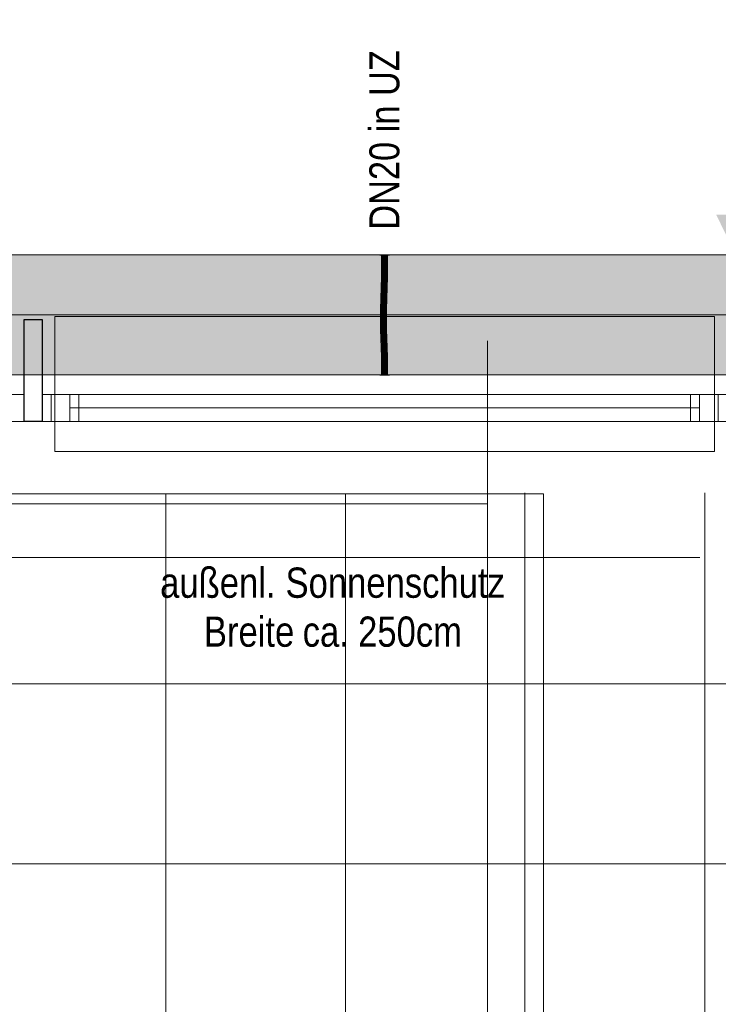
# Model space of a CAD drawing. Extents: x -1920 to 300, y 62 to 656.
# Tile 22 of 60: x -1714 to -1691, y 218 to 250. Entities that reach past the tile are written whole.
import ezdxf
from ezdxf.lldxf.tags import DXFTag

# ---------------------------------------------------------------- set-up
doc = ezdxf.new("R2010")
doc.units = 0
doc.layers.get('0').update_dxf_attribs({"lineweight": 35})
for name, color, linetype, lineweight, true_color in [('00_Beschriftung UZ', 3, 'Continuous', 13, 0x00ff00), ('30 -33 Aussenwände- 7 Fassade_ Elemente', 7, 'Continuous', 9, 0x00aacc), ('30 -35 Decken- 1 Konstruktion-Träger- Stahlbeton', 7, 'grob-A06G9HJG8I', 13, 0x33aa00), ('70 -72 Beschriftung- 1 Beschriftung allgemein', 7, 'Continuous', 9, 0xff6633), ('E_Leerrohr 20', 7, 'Continuous', 13, 0xcc0099), ('E_Leerrohr 20-Shading', 7, 'Continuous', 13, 0xcc0099)]:
    doc.layers.add(name, color=color, linetype=linetype, lineweight=lineweight, true_color=true_color)
for name, color, linetype, lineweight in [('60- 61 allgemeine Ausstattung- 4 Terrassen', 7, 'Continuous', 9), ('70 -71 Achsen- 1 Gebäudeachsen', 7, 'STRICHPUNKT2-A06G9HJF8I', 18), ('Detailelementbeschriftung', 7, 'Continuous', 9), ('Keine-1', 7, 'Continuous', 15)]:
    doc.layers.add(name, color=color, linetype=linetype, lineweight=lineweight)
doc.layers.add('iwb_Schraffur_Unterzug', color=7, linetype='Continuous', lineweight=5, true_color=0xffffcc, plot=False)
doc.styles.get("Standard").update_dxf_attribs({"font": 'ARIALN.TTF'})
tags = doc.linetypes.add('grob-A06G9HJG8I', pattern=[14, 3, -8, 3]).pattern_tags.tags
tags[8:9] = [DXFTag(74, 4), DXFTag(75, 0), DXFTag(340, '0'), DXFTag(46, 0.0), DXFTag(50, 0.0), DXFTag(44, 0.0), DXFTag(45, 0.0)]
tags[6:7] = [DXFTag(74, 4), DXFTag(75, 0), DXFTag(340, '0'), DXFTag(46, 0.0), DXFTag(50, 0.0), DXFTag(44, 0.0), DXFTag(45, 0.0)]
tags[4:5] = [DXFTag(74, 4), DXFTag(75, 0), DXFTag(340, '0'), DXFTag(46, 0.0), DXFTag(50, 0.0), DXFTag(44, 0.0), DXFTag(45, 0.0)]
tags = doc.linetypes.add('STRICHPUNKT2', pattern=[12.7, 6.35, -3.175, 0, -3.175]).pattern_tags.tags
tags[10:11] = [DXFTag(74, 4), DXFTag(75, 0), DXFTag(340, '0'), DXFTag(46, 0.0), DXFTag(50, 0.0), DXFTag(44, 0.0), DXFTag(45, 0.0)]
tags[8:9] = [DXFTag(74, 4), DXFTag(75, 0), DXFTag(340, '0'), DXFTag(46, 0.0), DXFTag(50, 0.0), DXFTag(44, 0.0), DXFTag(45, 0.0)]
tags[6:7] = [DXFTag(74, 4), DXFTag(75, 0), DXFTag(340, '0'), DXFTag(46, 0.0), DXFTag(50, 0.0), DXFTag(44, 0.0), DXFTag(45, 0.0)]
tags[4:5] = [DXFTag(74, 4), DXFTag(75, 0), DXFTag(340, '0'), DXFTag(46, 0.0), DXFTag(50, 0.0), DXFTag(44, 0.0), DXFTag(45, 0.0)]
tags = doc.linetypes.add('STRICHPUNKT2-A06G9HJF8I', pattern=[12.7, 6.35, -3.175, 0, -3.175]).pattern_tags.tags
tags[10:11] = [DXFTag(74, 4), DXFTag(75, 0), DXFTag(340, '0'), DXFTag(46, 0.0), DXFTag(50, 0.0), DXFTag(44, 0.0), DXFTag(45, 0.0)]
tags[8:9] = [DXFTag(74, 4), DXFTag(75, 0), DXFTag(340, '0'), DXFTag(46, 0.0), DXFTag(50, 0.0), DXFTag(44, 0.0), DXFTag(45, 0.0)]
tags[6:7] = [DXFTag(74, 4), DXFTag(75, 0), DXFTag(340, '0'), DXFTag(46, 0.0), DXFTag(50, 0.0), DXFTag(44, 0.0), DXFTag(45, 0.0)]
tags[4:5] = [DXFTag(74, 4), DXFTag(75, 0), DXFTag(340, '0'), DXFTag(46, 0.0), DXFTag(50, 0.0), DXFTag(44, 0.0), DXFTag(45, 0.0)]

# ---------------------------------------------------------------- blocks, each defined once
blk = doc.blocks.new('Shading-A06G9H3L8I', base_point=(-1701.761, 241.185))
at = {"layer": 'E_Leerrohr 20-Shading', "color": 223, "true_color": 0xc67fb4}
for points in [[(-1701.901, 242.636), (-1701.931, 242.636), (-1701.904, 242.275), (-1701.934, 242.276)], [(-1701.731, 242.636), (-1701.76, 242.636), (-1701.734, 242.273), (-1701.763, 242.273)], [(-1701.904, 242.275), (-1701.934, 242.276), (-1701.913, 241.913), (-1701.941, 241.914)], [(-1701.912, 241.913), (-1701.904, 242.275), (-1701.913, 241.913)], [(-1701.736, 242.273), (-1701.763, 242.273), (-1701.749, 241.909), (-1701.771, 241.91)], [(-1701.741, 241.909), (-1701.734, 242.273), (-1701.749, 241.909), (-1701.736, 242.273)], [(-1701.913, 241.913), (-1701.941, 241.914), (-1701.924, 241.551), (-1701.951, 241.552)], [(-1701.922, 241.551), (-1701.912, 241.913), (-1701.924, 241.551), (-1701.913, 241.913)], [(-1701.761, 241.91), (-1701.771, 241.91), (-1701.774, 241.547), (-1701.781, 241.547)], [(-1701.766, 241.547), (-1701.749, 241.909), (-1701.774, 241.547), (-1701.761, 241.91)], [(-1701.751, 241.547), (-1701.741, 241.909), (-1701.766, 241.547), (-1701.749, 241.909)], [(-1701.924, 241.551), (-1701.951, 241.552), (-1701.935, 241.188), (-1701.961, 241.189)], [(-1701.933, 241.254), (-1701.926, 241.406), (-1701.924, 241.551), (-1701.922, 241.551)], [(-1701.935, 241.188), (-1701.932, 241.188), (-1701.933, 241.254), (-1701.925, 241.438)], [(-1701.774, 241.547), (-1701.781, 241.547), (-1701.786, 241.185), (-1701.79, 241.185)], [(-1701.782, 241.185), (-1701.766, 241.547), (-1701.786, 241.185), (-1701.774, 241.547)], [(-1701.761, 241.185), (-1701.751, 241.547), (-1701.782, 241.185), (-1701.766, 241.547)], [(-1701.936, 241.189), (-1701.961, 241.189), (-1701.948, 240.825), (-1701.968, 240.826)], [(-1701.943, 240.825), (-1701.935, 241.188), (-1701.948, 240.825), (-1701.936, 241.189)], [(-1701.938, 240.825), (-1701.932, 241.188), (-1701.943, 240.825), (-1701.935, 241.188)], [(-1701.796, 240.824), (-1701.786, 241.185), (-1701.797, 240.824), (-1701.789, 241.185)], [(-1701.789, 241.185), (-1701.79, 241.185), (-1701.797, 240.824)], [(-1701.794, 240.824), (-1701.782, 241.185), (-1701.796, 240.824), (-1701.786, 241.185)], [(-1701.794, 240.824), (-1701.793, 240.824), (-1701.788, 240.988)], [(-1701.793, 240.824), (-1701.782, 241.185), (-1701.788, 240.988)], [(-1701.793, 240.824), (-1701.768, 240.823), (-1701.782, 241.185), (-1701.761, 241.185)], [(-1701.95, 240.462), (-1701.949, 240.645), (-1701.969, 240.462), (-1701.968, 240.645)], [(-1701.949, 240.645), (-1701.948, 240.825), (-1701.968, 240.645), (-1701.968, 240.826)], [(-1701.944, 240.462), (-1701.943, 240.825), (-1701.95, 240.462), (-1701.948, 240.825)], [(-1701.94, 240.462), (-1701.938, 240.825), (-1701.944, 240.462), (-1701.943, 240.825)], [(-1701.798, 240.642), (-1701.797, 240.642), (-1701.797, 240.824), (-1701.796, 240.824)], [(-1701.796, 240.462), (-1701.795, 240.642), (-1701.798, 240.462), (-1701.798, 240.642)], [(-1701.797, 240.642), (-1701.795, 240.642), (-1701.796, 240.824), (-1701.794, 240.824)], [(-1701.796, 240.462), (-1701.769, 240.462), (-1701.795, 240.642), (-1701.768, 240.642)], [(-1701.795, 240.642), (-1701.768, 240.642), (-1701.793, 240.824), (-1701.768, 240.823)], [(-1701.795, 240.642), (-1701.793, 240.824), (-1701.795, 240.679)], [(-1701.793, 240.824), (-1701.794, 240.824), (-1701.795, 240.679)], [(-1701.95, 240.462), (-1701.969, 240.462), (-1701.944, 240.156), (-1701.965, 240.156)], [(-1701.939, 240.156), (-1701.944, 240.462), (-1701.944, 240.156), (-1701.95, 240.462)], [(-1701.936, 240.157), (-1701.94, 240.462), (-1701.939, 240.156), (-1701.944, 240.462)], [(-1701.796, 240.462), (-1701.798, 240.462), (-1701.79, 240.159), (-1701.795, 240.159)], [(-1701.765, 240.16), (-1701.769, 240.462), (-1701.79, 240.159), (-1701.796, 240.462)], [(-1701.944, 240.156), (-1701.965, 240.156), (-1701.931, 239.852), (-1701.958, 239.851)], [(-1701.929, 239.852), (-1701.939, 240.156), (-1701.931, 239.852), (-1701.944, 240.156)], [(-1701.928, 239.852), (-1701.936, 240.157), (-1701.929, 239.852), (-1701.939, 240.156)], [(-1701.79, 240.159), (-1701.795, 240.159), (-1701.777, 239.856), (-1701.787, 239.856)], [(-1701.758, 239.856), (-1701.765, 240.16), (-1701.777, 239.856), (-1701.79, 240.159)], [(-1701.931, 239.852), (-1701.958, 239.851), (-1701.927, 239.767), (-1701.947, 239.767)], [(-1701.947, 239.767), (-1701.958, 239.851), (-1701.955, 239.767)], [(-1701.949, 239.546), (-1701.919, 239.547), (-1701.955, 239.767), (-1701.947, 239.767)], [(-1701.947, 239.767), (-1701.919, 239.547), (-1701.927, 239.767), (-1701.925, 239.732)], [(-1701.925, 239.732), (-1701.926, 239.767), (-1701.931, 239.852), (-1701.929, 239.852)], [(-1701.926, 239.767), (-1701.928, 239.852), (-1701.929, 239.852)], [(-1701.785, 239.768), (-1701.773, 239.768), (-1701.787, 239.856), (-1701.777, 239.856)], [(-1701.778, 239.551), (-1701.762, 239.552), (-1701.785, 239.768), (-1701.773, 239.768)], [(-1701.773, 239.768), (-1701.755, 239.769), (-1701.777, 239.856), (-1701.758, 239.856)], [(-1701.762, 239.552), (-1701.749, 239.552), (-1701.773, 239.768), (-1701.755, 239.769)], [(-1701.919, 239.547), (-1701.949, 239.546), (-1701.911, 239.243), (-1701.94, 239.243)], [(-1701.762, 239.552), (-1701.778, 239.551), (-1701.747, 239.247), (-1701.769, 239.247)], [(-1701.74, 239.248), (-1701.749, 239.552), (-1701.747, 239.247), (-1701.762, 239.552)], [(-1701.911, 239.243), (-1701.94, 239.243), (-1701.905, 238.94), (-1701.933, 238.939)], [(-1701.905, 238.94), (-1701.933, 238.939), (-1701.903, 238.636), (-1701.931, 238.636)], [(-1701.904, 238.94), (-1701.911, 239.243), (-1701.905, 238.94), (-1701.911, 239.243)], [(-1701.903, 238.636), (-1701.902, 238.636), (-1701.905, 238.94), (-1701.904, 238.94)], [(-1701.902, 238.636), (-1701.901, 238.636), (-1701.904, 238.94)], [(-1701.747, 239.247), (-1701.769, 239.247), (-1701.735, 238.942), (-1701.763, 238.942)], [(-1701.731, 238.636), (-1701.735, 238.942), (-1701.76, 238.636), (-1701.763, 238.942)], [(-1701.733, 238.942), (-1701.74, 239.248), (-1701.735, 238.942), (-1701.747, 239.247)], [(-1701.731, 238.636), (-1701.733, 238.942), (-1701.735, 238.942)]]:
    blk.add_solid(points, dxfattribs=at)
at = {"layer": 'E_Leerrohr 20-Shading', "color": 231, "true_color": 0xe17fc9}
for points in [[(-1701.831, 242.636), (-1701.901, 242.636), (-1701.834, 242.274), (-1701.904, 242.275)], [(-1701.831, 242.636), (-1701.834, 242.274), (-1701.832, 242.274)], [(-1701.832, 242.274), (-1701.828, 242.274), (-1701.831, 242.636)], [(-1701.828, 242.274), (-1701.763, 242.273), (-1701.831, 242.636), (-1701.76, 242.636)], [(-1701.834, 242.274), (-1701.904, 242.275), (-1701.841, 241.912), (-1701.912, 241.913)], [(-1701.834, 242.274), (-1701.841, 241.912), (-1701.839, 241.912)], [(-1701.839, 241.912), (-1701.834, 241.911), (-1701.834, 242.274), (-1701.832, 242.274)], [(-1701.832, 242.274), (-1701.834, 241.911), (-1701.828, 242.274), (-1701.823, 241.911)], [(-1701.823, 241.911), (-1701.771, 241.91), (-1701.828, 242.274), (-1701.763, 242.273)], [(-1701.841, 241.912), (-1701.912, 241.913), (-1701.851, 241.549), (-1701.922, 241.551)], [(-1701.839, 241.912), (-1701.841, 241.912), (-1701.846, 241.549), (-1701.851, 241.549)], [(-1701.846, 241.549), (-1701.837, 241.549), (-1701.839, 241.912), (-1701.834, 241.911)], [(-1701.834, 241.911), (-1701.837, 241.549), (-1701.823, 241.911), (-1701.816, 241.548)], [(-1701.816, 241.548), (-1701.781, 241.547), (-1701.823, 241.911), (-1701.771, 241.91)], [(-1701.861, 241.187), (-1701.851, 241.549), (-1701.925, 241.438), (-1701.922, 241.551)], [(-1701.85, 241.549), (-1701.851, 241.549), (-1701.859, 241.187), (-1701.861, 241.187)], [(-1701.852, 241.187), (-1701.846, 241.549), (-1701.859, 241.187), (-1701.85, 241.549)], [(-1701.852, 241.187), (-1701.839, 241.186), (-1701.846, 241.549), (-1701.837, 241.549)], [(-1701.925, 241.438), (-1701.932, 241.188), (-1701.92, 241.188)], [(-1701.861, 241.187), (-1701.925, 241.438), (-1701.92, 241.188)], [(-1701.837, 241.549), (-1701.839, 241.186), (-1701.816, 241.548), (-1701.809, 241.186)], [(-1701.809, 241.186), (-1701.79, 241.185), (-1701.816, 241.548), (-1701.781, 241.547)], [(-1701.92, 241.188), (-1701.932, 241.188), (-1701.916, 240.825), (-1701.938, 240.825)], [(-1701.916, 240.825), (-1701.868, 240.824), (-1701.92, 241.188), (-1701.863, 241.187)], [(-1701.859, 241.187), (-1701.861, 241.187), (-1701.866, 240.824), (-1701.868, 240.824)], [(-1701.868, 240.824), (-1701.861, 241.187), (-1701.863, 241.187)], [(-1701.857, 240.824), (-1701.852, 241.187), (-1701.866, 240.824), (-1701.859, 241.187)], [(-1701.857, 240.824), (-1701.841, 240.824), (-1701.852, 241.187), (-1701.839, 241.186)], [(-1701.839, 241.186), (-1701.841, 240.824), (-1701.809, 241.186), (-1701.805, 240.824)], [(-1701.809, 241.186), (-1701.805, 240.824), (-1701.791, 241.185), (-1701.801, 240.824)], [(-1701.801, 240.824), (-1701.797, 240.824), (-1701.791, 241.185), (-1701.79, 241.185)], [(-1701.916, 240.825), (-1701.938, 240.825), (-1701.914, 240.462), (-1701.94, 240.462)], [(-1701.868, 240.644), (-1701.868, 240.824), (-1701.915, 240.644), (-1701.916, 240.825)], [(-1701.914, 240.462), (-1701.869, 240.462), (-1701.915, 240.644), (-1701.868, 240.644)], [(-1701.859, 240.462), (-1701.868, 240.644), (-1701.869, 240.462)], [(-1701.868, 240.644), (-1701.858, 240.643), (-1701.866, 240.824), (-1701.857, 240.824)], [(-1701.866, 240.824), (-1701.868, 240.824), (-1701.868, 240.644)], [(-1701.868, 240.644), (-1701.859, 240.462), (-1701.858, 240.643)], [(-1701.858, 240.643), (-1701.859, 240.462), (-1701.842, 240.643), (-1701.842, 240.462)], [(-1701.857, 240.824), (-1701.858, 240.643), (-1701.841, 240.824), (-1701.842, 240.643)], [(-1701.841, 240.824), (-1701.842, 240.462), (-1701.805, 240.824), (-1701.803, 240.462)], [(-1701.801, 240.824), (-1701.805, 240.824), (-1701.803, 240.772)], [(-1701.803, 240.772), (-1701.805, 240.824), (-1701.804, 240.72)], [(-1701.798, 240.642), (-1701.803, 240.772), (-1701.803, 240.462), (-1701.804, 240.72)], [(-1701.797, 240.824), (-1701.801, 240.824), (-1701.798, 240.642), (-1701.803, 240.772)], [(-1701.798, 240.642), (-1701.803, 240.462), (-1701.802, 240.462)], [(-1701.802, 240.462), (-1701.798, 240.462), (-1701.798, 240.642)], [(-1701.914, 240.462), (-1701.94, 240.462), (-1701.917, 240.157), (-1701.936, 240.157)], [(-1701.917, 240.157), (-1701.866, 240.158), (-1701.914, 240.462), (-1701.873, 240.462)], [(-1701.866, 240.158), (-1701.865, 240.158), (-1701.873, 240.462), (-1701.869, 240.462)], [(-1701.859, 240.462), (-1701.869, 240.462), (-1701.859, 240.158), (-1701.865, 240.158)], [(-1701.859, 240.158), (-1701.841, 240.158), (-1701.859, 240.462), (-1701.842, 240.462)], [(-1701.805, 240.462), (-1701.842, 240.462), (-1701.812, 240.159), (-1701.841, 240.158)], [(-1701.811, 240.159), (-1701.803, 240.462), (-1701.812, 240.159), (-1701.805, 240.462)], [(-1701.803, 240.462), (-1701.811, 240.159), (-1701.804, 240.394)], [(-1701.811, 240.159), (-1701.806, 240.159), (-1701.804, 240.394)], [(-1701.798, 240.462), (-1701.804, 240.394), (-1701.801, 240.159), (-1701.806, 240.159)], [(-1701.803, 240.462), (-1701.804, 240.394), (-1701.802, 240.462)], [(-1701.804, 240.394), (-1701.798, 240.462), (-1701.802, 240.462)], [(-1701.798, 240.462), (-1701.801, 240.159), (-1701.795, 240.159)], [(-1701.917, 240.157), (-1701.936, 240.157), (-1701.922, 239.852), (-1701.928, 239.852)], [(-1701.858, 239.854), (-1701.865, 240.158), (-1701.922, 239.852), (-1701.917, 240.157)], [(-1701.859, 240.158), (-1701.865, 240.158), (-1701.856, 239.854), (-1701.858, 239.854)], [(-1701.856, 239.854), (-1701.839, 239.854), (-1701.859, 240.158), (-1701.841, 240.158)], [(-1701.811, 240.159), (-1701.841, 240.158), (-1701.82, 239.855), (-1701.839, 239.854)], [(-1701.806, 240.159), (-1701.811, 240.159), (-1701.811, 239.855), (-1701.82, 239.855)], [(-1701.806, 240.159), (-1701.811, 239.855), (-1701.801, 240.159), (-1701.804, 239.855)], [(-1701.801, 240.159), (-1701.804, 239.855), (-1701.795, 240.159), (-1701.791, 239.855)], [(-1701.791, 239.855), (-1701.787, 239.856), (-1701.795, 240.159)], [(-1701.926, 239.767), (-1701.924, 239.767), (-1701.928, 239.852), (-1701.922, 239.852)], [(-1701.849, 239.549), (-1701.855, 239.768), (-1701.919, 239.547), (-1701.926, 239.767)], [(-1701.924, 239.767), (-1701.855, 239.768), (-1701.922, 239.852), (-1701.858, 239.854)], [(-1701.856, 239.854), (-1701.858, 239.854), (-1701.855, 239.768)], [(-1701.855, 239.768), (-1701.837, 239.718), (-1701.856, 239.854), (-1701.839, 239.854)], [(-1701.849, 239.549), (-1701.836, 239.55), (-1701.855, 239.768), (-1701.837, 239.718)], [(-1701.82, 239.855), (-1701.839, 239.854), (-1701.821, 239.826)], [(-1701.821, 239.826), (-1701.839, 239.854), (-1701.825, 239.684), (-1701.837, 239.718)], [(-1701.825, 239.684), (-1701.837, 239.718), (-1701.83, 239.55), (-1701.836, 239.55)], [(-1701.818, 239.55), (-1701.816, 239.657), (-1701.83, 239.55), (-1701.825, 239.684)], [(-1701.816, 239.657), (-1701.812, 239.812), (-1701.825, 239.684), (-1701.821, 239.826)], [(-1701.812, 239.812), (-1701.811, 239.855), (-1701.821, 239.826), (-1701.82, 239.855)], [(-1701.807, 239.631), (-1701.816, 239.657), (-1701.807, 239.551), (-1701.818, 239.55)], [(-1701.805, 239.8), (-1701.812, 239.812), (-1701.807, 239.631), (-1701.816, 239.657)], [(-1701.804, 239.855), (-1701.811, 239.855), (-1701.805, 239.8), (-1701.812, 239.812)], [(-1701.807, 239.631), (-1701.789, 239.581), (-1701.805, 239.8), (-1701.791, 239.778)], [(-1701.788, 239.551), (-1701.788, 239.578), (-1701.807, 239.551), (-1701.807, 239.631)], [(-1701.805, 239.8), (-1701.791, 239.778), (-1701.804, 239.855), (-1701.791, 239.855)], [(-1701.791, 239.778), (-1701.785, 239.768), (-1701.791, 239.855), (-1701.787, 239.856)], [(-1701.789, 239.581), (-1701.788, 239.578), (-1701.791, 239.778), (-1701.785, 239.768)], [(-1701.788, 239.578), (-1701.778, 239.551), (-1701.785, 239.768)], [(-1701.849, 239.549), (-1701.919, 239.547), (-1701.84, 239.245), (-1701.911, 239.243)], [(-1701.836, 239.55), (-1701.849, 239.549), (-1701.833, 239.245), (-1701.84, 239.245)], [(-1701.83, 239.55), (-1701.836, 239.55), (-1701.835, 239.394)], [(-1701.818, 239.55), (-1701.83, 239.55), (-1701.833, 239.245), (-1701.835, 239.394)], [(-1701.818, 239.55), (-1701.833, 239.245), (-1701.824, 239.245)], [(-1701.818, 239.55), (-1701.824, 239.245), (-1701.807, 239.551), (-1701.811, 239.246)], [(-1701.811, 239.246), (-1701.793, 239.246), (-1701.807, 239.551), (-1701.788, 239.551)], [(-1701.793, 239.246), (-1701.769, 239.247), (-1701.788, 239.551), (-1701.778, 239.551)], [(-1701.788, 239.551), (-1701.778, 239.551), (-1701.788, 239.578)], [(-1701.84, 239.245), (-1701.911, 239.243), (-1701.833, 238.941), (-1701.904, 238.94)], [(-1701.833, 238.941), (-1701.904, 238.94), (-1701.831, 238.636), (-1701.901, 238.636)], [(-1701.832, 238.941), (-1701.831, 238.941), (-1701.84, 239.245), (-1701.833, 239.245)], [(-1701.84, 239.245), (-1701.84, 239.245), (-1701.832, 238.941), (-1701.833, 238.941)], [(-1701.824, 239.245), (-1701.833, 239.245), (-1701.829, 238.941), (-1701.831, 238.941)], [(-1701.831, 238.908), (-1701.832, 238.941), (-1701.831, 238.794), (-1701.833, 238.941)], [(-1701.831, 238.794), (-1701.833, 238.941), (-1701.831, 238.636)], [(-1701.832, 238.941), (-1701.83, 238.815), (-1701.829, 238.941)], [(-1701.83, 238.815), (-1701.826, 238.636), (-1701.798, 238.941), (-1701.801, 238.636)], [(-1701.83, 238.815), (-1701.798, 238.941), (-1701.829, 238.941)], [(-1701.811, 239.246), (-1701.824, 239.245), (-1701.814, 238.941), (-1701.829, 238.941)], [(-1701.798, 238.941), (-1701.793, 239.246), (-1701.814, 238.941), (-1701.811, 239.246)], [(-1701.801, 238.636), (-1701.76, 238.636), (-1701.798, 238.941), (-1701.763, 238.942)], [(-1701.798, 238.941), (-1701.763, 238.942), (-1701.793, 239.246), (-1701.769, 239.247)], [(-1701.83, 238.73), (-1701.83, 238.815), (-1701.831, 238.794), (-1701.831, 238.908)], [(-1701.829, 238.636), (-1701.831, 238.794), (-1701.831, 238.636)], [(-1701.829, 238.636), (-1701.826, 238.636), (-1701.83, 238.73), (-1701.83, 238.815)]]:
    blk.add_solid(points, dxfattribs=at)
blk = doc.blocks.new('Shading-A06G9H3N8I', base_point=(-1701.828, 238.636))
at = {"layer": 'E_Leerrohr 20-Shading', "color": 213, "true_color": 0xd67fc0}
for points in [[(-1701.917, 238.677), (-1701.931, 239.03), (-1701.931, 238.94)], [(-1701.917, 238.677), (-1701.831, 238.941), (-1701.931, 239.03), (-1701.831, 239.03)], [(-1701.931, 238.636), (-1701.917, 238.677), (-1701.931, 238.94)], [(-1701.837, 238.636), (-1701.831, 238.941), (-1701.915, 238.636), (-1701.917, 238.677)], [(-1701.831, 238.941), (-1701.787, 238.807), (-1701.831, 239.03), (-1701.783, 239.03)], [(-1701.828, 238.636), (-1701.789, 238.636), (-1701.831, 238.941), (-1701.787, 238.807)], [(-1701.831, 238.941), (-1701.831, 238.913), (-1701.831, 238.82)], [(-1701.828, 238.636), (-1701.831, 238.941), (-1701.829, 238.636), (-1701.831, 238.82)], [(-1701.787, 238.807), (-1701.731, 238.636), (-1701.783, 239.03), (-1701.731, 239.03)], [(-1701.948, 238.636), (-1701.996, 238.636), (-1701.948, 238.63), (-1701.996, 238.63)], [(-1701.948, 238.63), (-1701.944, 238.63), (-1701.948, 238.636), (-1701.944, 238.636)], [(-1701.944, 238.63), (-1701.917, 238.63), (-1701.944, 238.636), (-1701.917, 238.636)], [(-1701.917, 238.677), (-1701.931, 238.636), (-1701.915, 238.636)], [(-1701.831, 238.63), (-1701.831, 238.636), (-1701.917, 238.63), (-1701.917, 238.636)], [(-1701.831, 238.913), (-1701.837, 238.636), (-1701.831, 238.82), (-1701.833, 238.636)], [(-1701.833, 238.636), (-1701.831, 238.636), (-1701.831, 238.82)], [(-1701.831, 238.82), (-1701.831, 238.636), (-1701.829, 238.636)], [(-1701.808, 238.636), (-1701.831, 238.636), (-1701.808, 238.63), (-1701.831, 238.63)], [(-1701.795, 238.63), (-1701.795, 238.636), (-1701.808, 238.63), (-1701.808, 238.636)], [(-1701.795, 238.63), (-1701.782, 238.63), (-1701.795, 238.636), (-1701.782, 238.636)], [(-1701.789, 238.636), (-1701.731, 238.636), (-1701.787, 238.807)], [(-1701.782, 238.63), (-1701.666, 238.63), (-1701.782, 238.636), (-1701.666, 238.636)]]:
    blk.add_solid(points, dxfattribs=at)
blk = doc.blocks.new('Shading-A06G9H3P8I', base_point=(-1701.831, 242.636))
at = {"layer": 'E_Leerrohr 20-Shading', "color": 213, "true_color": 0xd67fc0}
for points in [[(-1701.996, 242.642), (-1701.996, 242.636), (-1701.942, 242.642), (-1701.942, 242.636)], [(-1701.942, 242.636), (-1701.831, 242.636), (-1701.942, 242.642), (-1701.831, 242.642)], [(-1701.931, 242.242), (-1701.831, 242.242), (-1701.931, 242.636), (-1701.831, 242.636)], [(-1701.831, 242.642), (-1701.831, 242.636), (-1701.785, 242.642), (-1701.785, 242.636)], [(-1701.831, 242.636), (-1701.831, 242.242), (-1701.731, 242.636), (-1701.736, 242.242)], [(-1701.785, 242.636), (-1701.666, 242.636), (-1701.785, 242.642), (-1701.666, 242.642)], [(-1701.736, 242.242), (-1701.731, 242.242), (-1701.731, 242.636)]]:
    blk.add_solid(points, dxfattribs=at)
blk = doc.blocks.new('Referenz-A06G9HJH8I', base_point=(-1905.787, 86.892))
at = {"layer": '00_Beschriftung UZ', "color": 0, "lineweight": 0}
for points in [[(-1690.78, 243.978), (-1690.114, 242.642), (-1689.445, 243.977)], [(-1690.78, 241.307), (-1690.114, 242.642), (-1689.445, 241.308)]]:
    blk.add_solid(points, dxfattribs=at)
at = {"layer": '30 -33 Aussenwände- 7 Fassade_ Elemente', "color": 0}
for p, q in [((-1712.831, 240.592), (-1712.831, 237.992)), ((-1690.831, 240.592), (-1712.831, 240.592)), ((-1690.831, 237.992), (-1690.831, 240.592)), ((-1712.031, 237.992), (-1712.831, 237.992)), ((-1712.831, 237.992), (-1712.831, 237.092)), ((-1712.031, 237.992), (-1691.631, 237.992)), ((-1712.031, 237.092), (-1712.031, 237.992)), ((-1691.631, 237.992), (-1691.631, 237.092)), ((-1691.631, 237.992), (-1690.831, 237.992)), ((-1690.831, 237.992), (-1690.831, 237.092)), ((-1712.031, 237.542), (-1691.631, 237.542)), ((-1712.831, 237.092), (-1712.031, 237.092)), ((-1712.831, 236.092), (-1712.831, 237.092)), ((-1691.631, 237.092), (-1712.031, 237.092)), ((-1690.831, 237.092), (-1691.631, 237.092)), ((-1690.831, 237.092), (-1690.831, 236.092)), ((-1690.831, 236.092), (-1712.831, 236.092))]:
    blk.add_line(p, q, dxfattribs=at)
at = {"layer": '30 -33 Aussenwände- 7 Fassade_ Elemente', "color": 0, "linetype": 'Continuous', "lineweight": -2, "ltscale": 0.25}
for p, q in [((-1713.847, 237.092), (-1713.847, 240.492)), ((-1713.847, 240.492), (-1713.247, 240.492)), ((-1713.247, 240.492), (-1713.247, 237.092)), ((-1713.247, 237.092), (-1713.847, 237.092))]:
    blk.add_line(p, q, dxfattribs=at)
at = {"layer": '30 -33 Aussenwände- 7 Fassade_ Elemente', "color": 0, "linetype": 'Continuous', "lineweight": 18, "ltscale": 0.18}
for p, q in [((-1714.747, 237.992), (-1713.847, 237.992)), ((-1713.847, 237.992), (-1713.847, 237.092)), ((-1712.331, 237.992), (-1713.247, 237.992)), ((-1713.247, 237.992), (-1713.247, 237.092)), ((-1712.331, 237.092), (-1712.331, 237.992)), ((-1690.414, 237.992), (-1691.331, 237.992)), ((-1691.331, 237.992), (-1691.331, 237.092)), ((-1712.331, 237.542), (-1691.331, 237.542)), ((-1713.847, 237.092), (-1714.747, 237.092)), ((-1713.247, 237.092), (-1712.331, 237.092)), ((-1691.331, 237.092), (-1690.414, 237.092))]:
    blk.add_line(p, q, dxfattribs=at)
at = {"layer": '30 -33 Aussenwände- 7 Fassade_ Elemente', "color": 0, "linetype": 'Continuous', "ltscale": 0.13}
for p, q in [((-1712.947, 237.992), (-1712.947, 237.092)), ((-1690.714, 237.992), (-1712.947, 237.992)), ((-1690.714, 237.092), (-1690.714, 237.992)), ((-1712.947, 237.092), (-1690.714, 237.092))]:
    blk.add_line(p, q, dxfattribs=at)
at = {"layer": '30 -33 Aussenwände- 7 Fassade_ Elemente', "color": 0, "linetype": 'grob-A06G9HJG8I', "ltscale": 0.13}
for p, q in [((-1739.331, 234.672), (-1696.531, 234.672)), ((-1696.531, 234.672), (-1696.531, 180.342))]:
    blk.add_line(p, q, dxfattribs=at)
at = {"layer": '30 -35 Decken- 1 Konstruktion-Träger- Stahlbeton', "color": 0}
for p, q in [((-1813.831, 242.642), (-1665.831, 242.642)), ((-1813.831, 238.642), (-1665.831, 238.642))]:
    blk.add_line(p, q, dxfattribs=at)
at = {"layer": '60- 61 allgemeine Ausstattung- 4 Terrassen', "color": 0, "linetype": 'grob-A06G9HJG8I', "ltscale": 0.13}
blk.add_line((-1698.403, 239.779), (-1698.403, 180.742), dxfattribs=at)
at = {"layer": '60- 61 allgemeine Ausstattung- 4 Terrassen', "color": 0}
for p, q in [((-1709.131, 216.342), (-1709.131, 234.672)), ((-1703.131, 216.342), (-1703.131, 234.672)), ((-1818.531, 234.342), (-1698.403, 234.342)), ((-1818.531, 228.342), (-1698.403, 228.342)), ((-1818.531, 222.342), (-1698.403, 222.342))]:
    blk.add_line(p, q, dxfattribs=at)
at = {"layer": '70 -71 Achsen- 1 Gebäudeachsen', "color": 0, "linetype": 'STRICHPUNKT2-A06G9HJF8I', "ltscale": 0.18}
blk.add_line((-1858.301, 240.642), (-23.361, 240.642), dxfattribs=at)
at = {"layer": '70 -72 Beschriftung- 1 Beschriftung allgemein', "color": 0, "linetype": 'Continuous', "ltscale": 0.13}
blk.add_line((-1691.327, 232.557), (-1714.827, 232.557), dxfattribs=at)
at = {"layer": 'Keine-1', "color": 0}
for p, q in [((-1697.157, 216.342), (-1697.157, 234.712)), ((-1691.157, 216.342), (-1691.157, 234.712)), ((-1698.403, 228.342), (-1669.801, 228.342)), ((-1698.403, 222.342), (-1669.801, 222.342))]:
    blk.add_line(p, q, dxfattribs=at)
at = {"layer": '70 -72 Beschriftung- 1 Beschriftung allgemein', "color": 0, "linetype": 'Continuous', "ltscale": 0.13, "char_height": 1.00689, "attachment_point": 1}
for s, insert in [('{\\fArial Narrow;außenl.}', (-1709.315, 232.219)), ('{\\fArial Narrow;Sonnenschutz}', (-1705.135, 232.219)), ('{\\fArial Narrow;Breite}', (-1707.856, 230.587)), ('{\\fArial Narrow;250cm}', (-1702.716, 230.587)), ('{\\fArial Narrow;ca.}', (-1704.563, 230.587))]:
    blk.add_mtext(s, dxfattribs=dict(at, insert=insert))
blk = doc.blocks.new('Referenz-A06G9HJJ8I', base_point=(-1817.831, 154.592))
at = {"layer": 'iwb_Schraffur_Unterzug', "linetype": 'Continuous', "ltscale": 0.13}
blk.add_hatch(color=256, dxfattribs=at).paths.add_polyline_path([(-1813.831, 240.642), (-1813.831, 242.642), (-1665.831, 242.642), (-1665.831, 238.642), (-1813.831, 238.642)])
blk = doc.blocks.new('Flexrohr-A06G9IF18I', base_point=(-1701.969, 238.636))
at = {"color": 0, "linetype": 'ByBlock', "lineweight": -2, "ltscale": 0.13}
for p, q in [((-1701.931, 242.636), (-1701.934, 242.276)), ((-1701.931, 242.636), (-1701.731, 242.636)), ((-1701.731, 242.636), (-1701.734, 242.273)), ((-1701.934, 242.276), (-1701.941, 241.914)), ((-1701.929, 242.238), (-1701.741, 242.235)), ((-1701.926, 242.437), (-1701.738, 242.436)), ((-1701.734, 242.273), (-1701.741, 241.909)), ((-1701.941, 241.914), (-1701.951, 241.552)), ((-1701.933, 242.039), (-1701.745, 242.035)), ((-1701.741, 241.909), (-1701.751, 241.547)), ((-1701.951, 241.552), (-1701.961, 241.189)), ((-1701.943, 241.639), (-1701.755, 241.634)), ((-1701.937, 241.839), (-1701.75, 241.834)), ((-1701.953, 241.239), (-1701.766, 241.235)), ((-1701.948, 241.439), (-1701.76, 241.434)), ((-1701.751, 241.547), (-1701.761, 241.185)), ((-1701.961, 241.189), (-1701.968, 240.826)), ((-1701.958, 241.039), (-1701.77, 241.035)), ((-1701.761, 241.185), (-1701.768, 240.823)), ((-1701.968, 240.826), (-1701.969, 240.462)), ((-1701.962, 240.637), (-1701.774, 240.637)), ((-1701.961, 240.838), (-1701.773, 240.836)), ((-1701.768, 240.823), (-1701.769, 240.462)), ((-1701.969, 240.462), (-1701.965, 240.156)), ((-1701.963, 240.436), (-1701.775, 240.437)), ((-1701.96, 240.236), (-1701.772, 240.238)), ((-1701.769, 240.462), (-1701.765, 240.16)), ((-1701.965, 240.156), (-1701.958, 239.851)), ((-1701.956, 240.035), (-1701.768, 240.039)), ((-1701.765, 240.16), (-1701.758, 239.856)), ((-1701.958, 239.851), (-1701.949, 239.546)), ((-1701.951, 239.834), (-1701.763, 239.84)), ((-1701.945, 239.634), (-1701.757, 239.64)), ((-1701.758, 239.856), (-1701.749, 239.552)), ((-1701.949, 239.546), (-1701.94, 239.243)), ((-1701.939, 239.435), (-1701.752, 239.44)), ((-1701.749, 239.552), (-1701.74, 239.248)), ((-1701.94, 239.243), (-1701.933, 238.939)), ((-1701.934, 239.235), (-1701.746, 239.24)), ((-1701.933, 238.939), (-1701.931, 238.636)), ((-1701.929, 239.036), (-1701.741, 239.039)), ((-1701.74, 239.248), (-1701.733, 238.942)), ((-1701.733, 238.942), (-1701.731, 238.636)), ((-1701.931, 238.636), (-1701.731, 238.636)), ((-1701.926, 238.836), (-1701.738, 238.838)), ((-1701.925, 238.637), (-1701.737, 238.637))]:
    blk.add_line(p, q, dxfattribs=at)
blk = doc.blocks.new('Einzeiliger Text-A06G9IF38I', base_point=(-1702.34, 243.481))
at = {"color": 0, "lineweight": -2, "insert": (-1702.34, 243.481), "char_height": 1, "attachment_point": 1, "rotation": 90}
blk.add_mtext('{\\fArial Narrow;DN20 in UZ}', dxfattribs=at)
blk = doc.blocks.new('Enddeckel-A06G9IF58I', base_point=(-1701.996, 238.63))
at = {"color": 0, "linetype": 'ByBlock', "lineweight": -2, "ltscale": 0.13}
for p, q in [((-1701.931, 239.03), (-1701.931, 238.636)), ((-1701.872, 239.03), (-1701.931, 239.03)), ((-1701.789, 239.03), (-1701.872, 239.03)), ((-1701.731, 239.03), (-1701.789, 239.03)), ((-1701.731, 238.636), (-1701.731, 239.03)), ((-1701.996, 238.636), (-1701.996, 238.63)), ((-1701.899, 238.636), (-1701.996, 238.636)), ((-1701.899, 238.63), (-1701.996, 238.63)), ((-1701.872, 238.636), (-1701.931, 238.636)), ((-1701.762, 238.636), (-1701.899, 238.636)), ((-1701.762, 238.63), (-1701.899, 238.63)), ((-1701.789, 238.636), (-1701.872, 238.636)), ((-1701.731, 238.636), (-1701.789, 238.636)), ((-1701.666, 238.636), (-1701.762, 238.636)), ((-1701.666, 238.63), (-1701.762, 238.63)), ((-1701.666, 238.63), (-1701.666, 238.636))]:
    blk.add_line(p, q, dxfattribs=at)
at = {"color": 0, "linetype": 'STRICHPUNKT2', "lineweight": 5, "ltscale": 0.13}
blk.add_line((-1701.831, 238.636), (-1701.831, 239.03), dxfattribs=at)
blk = doc.blocks.new('Enddeckel-A06G9IF78I', base_point=(-1701.996, 242.242))
at = {"color": 0, "linetype": 'ByBlock', "lineweight": -2, "ltscale": 0.13}
for p, q in [((-1701.996, 242.642), (-1701.996, 242.636)), ((-1701.996, 242.642), (-1701.899, 242.642)), ((-1701.996, 242.636), (-1701.899, 242.636)), ((-1701.931, 242.636), (-1701.931, 242.242)), ((-1701.931, 242.636), (-1701.872, 242.636)), ((-1701.899, 242.642), (-1701.762, 242.642)), ((-1701.899, 242.636), (-1701.762, 242.636)), ((-1701.872, 242.636), (-1701.789, 242.636)), ((-1701.789, 242.636), (-1701.731, 242.636)), ((-1701.762, 242.642), (-1701.666, 242.642)), ((-1701.762, 242.636), (-1701.666, 242.636)), ((-1701.731, 242.242), (-1701.731, 242.636)), ((-1701.666, 242.636), (-1701.666, 242.642)), ((-1701.931, 242.242), (-1701.872, 242.242)), ((-1701.872, 242.242), (-1701.789, 242.242)), ((-1701.789, 242.242), (-1701.731, 242.242))]:
    blk.add_line(p, q, dxfattribs=at)
at = {"color": 0, "linetype": 'STRICHPUNKT2', "lineweight": 5, "ltscale": 0.13}
blk.add_line((-1701.831, 242.636), (-1701.831, 242.242), dxfattribs=at)

msp = doc.modelspace()

# ---------------------------------------------------------------- block references
at = {"color": 8, "lineweight": 25, "ltscale": 0.25, "true_color": 0x808080}
for name, p in [('Referenz-A06G9HJH8I', (-1905.787, 86.892)), ('Referenz-A06G9HJJ8I', (-1817.831, 154.592))]:
    msp.add_blockref(name, p, dxfattribs=at)
at = {"layer": 'Detailelementbeschriftung', "ltscale": 0.13}
msp.add_blockref('Einzeiliger Text-A06G9IF38I', (-1702.34, 243.481), dxfattribs=at)
at = {"layer": 'E_Leerrohr 20'}
for name, p in [('Shading-A06G9H3P8I', (-1701.831, 242.636)), ('Shading-A06G9H3L8I', (-1701.761, 241.185)), ('Shading-A06G9H3N8I', (-1701.828, 238.636))]:
    msp.add_blockref(name, p, dxfattribs=at)
at = {"layer": 'E_Leerrohr 20', "ltscale": 0.13}
for name, p in [('Enddeckel-A06G9IF78I', (-1701.996, 242.242)), ('Flexrohr-A06G9IF18I', (-1701.969, 238.636)), ('Enddeckel-A06G9IF58I', (-1701.996, 238.63))]:
    msp.add_blockref(name, p, dxfattribs=at)

doc.saveas('drawing.dxf')
